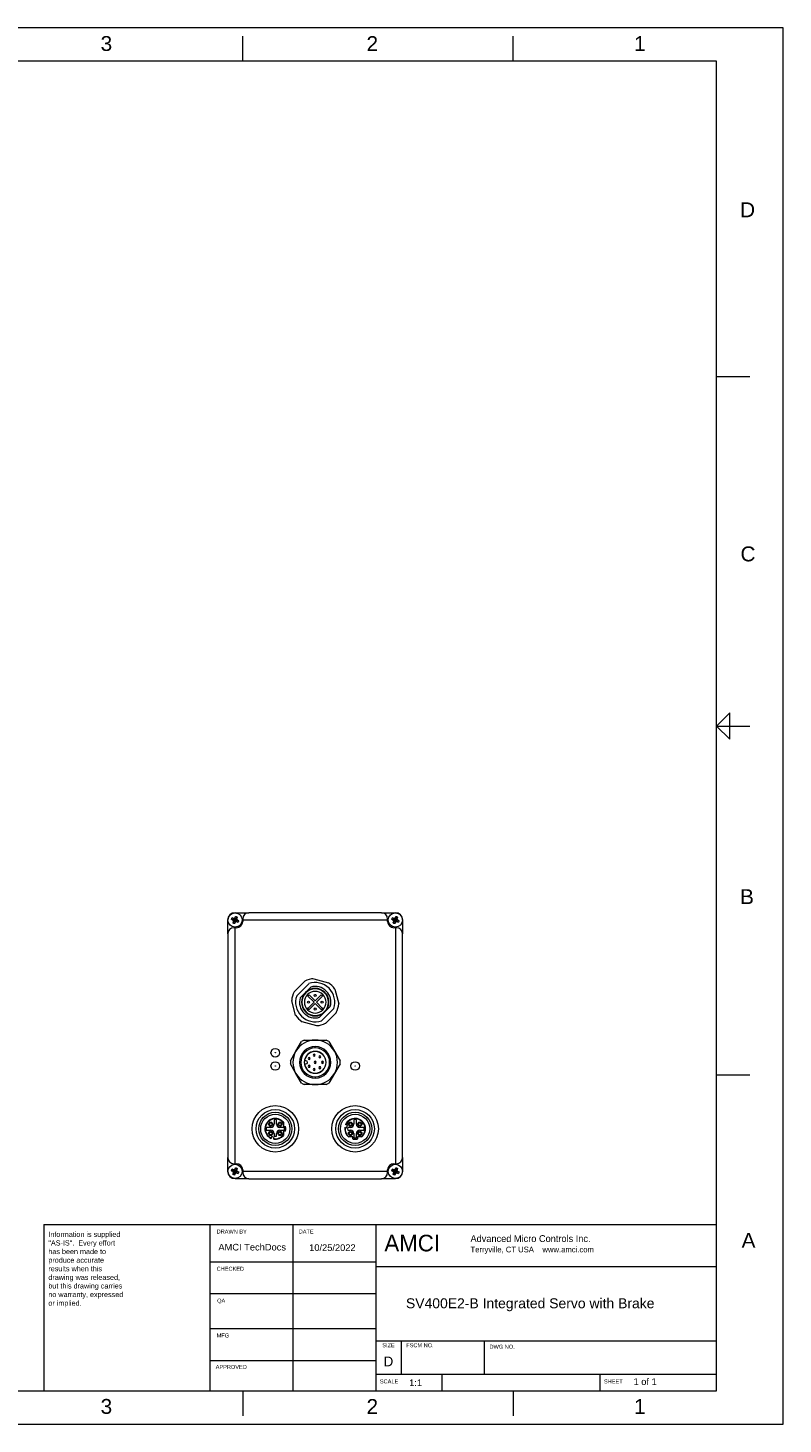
# Model space of a CAD drawing. Header units: inches. Extents: x 0 to 32.5, y 0 to 21.
# Tile 4 of 4: x 21.1 to 32.5, y 0 to 21. Entities that reach past the tile are written whole.
import ezdxf

# ---------------------------------------------------------------- set-up
doc = ezdxf.new("R2010")
doc.units = ezdxf.units.IN
doc.header["$MEASUREMENT"] = 0
for name, color, linetype, lineweight in [('CONTINUOUS', 7, 'Continuous', 0), ('TANGENT EDGES', 7, 'Continuous', 0), ('VISIBLE', 7, 'Continuous', 0)]:
    doc.layers.add(name, color=color, linetype=linetype, lineweight=lineweight)

# ---------------------------------------------------------------- blocks, each defined once
blk = doc.blocks.new('BLOCK0')
at = {"layer": 'CONTINUOUS'}
for p, q in [((32.5, 21), (0, 21)), ((32.5, 0), (32.5, 21)), ((24.375, 20.5), (24.375, 20.875)), ((28.438, 20.5), (28.438, 20.875)), ((32.5, 20.5), (32.5, 20.875)), ((31.5, 20.5), (1, 20.5)), ((31.5, 0.5), (31.5, 20.5)), ((32, 15.75), (31.5, 15.75)), ((31.5, 10.5), (32, 10.5)), ((32, 5.25), (31.5, 5.25)), ((21.379, 3), (21.379, 0.5)), ((21.379, 3), (31.5, 3)), ((23.88, 0.5), (23.88, 3)), ((25.127, 3), (25.127, 0.5)), ((26.38, 0.5), (26.38, 3)), ((31.5, 3), (31.5, 3)), ((23.88, 2.442), (26.38, 2.442)), ((26.38, 2.37), (31.5, 2.37)), ((23.88, 1.962), (26.38, 1.962)), ((23.88, 1.438), (26.38, 1.438)), ((26.38, 1.25), (31.5, 1.25)), ((26.76, 0.75), (26.76, 1.25)), ((28.01, 0.75), (28.01, 1.25)), ((23.88, 0.955), (26.38, 0.955)), ((26.38, 0.75), (31.5, 0.75)), ((27.37, 0.5), (27.37, 0.75)), ((29.75, 0.5), (29.75, 0.75)), ((1, 0.5), (31.5, 0.5)), ((24.375, 0.5), (24.375, 0.125)), ((28.438, 0.5), (28.438, 0.125)), ((32.5, 0.125), (32.5, 0.5)), ((0, 0), (32.5, 0))]:
    blk.add_line(p, q, dxfattribs=at)
blk.add_lwpolyline([(31.7, 10.3), (31.7, 10.7), (31.5, 10.5), (31.5, 10.5), (31.7, 10.3)], dxfattribs=at)
at = {"attachment_point": 1}
for s, insert, char_height, width in [('{\\fArial|b0|i0|c0|p0;AMCI TechDocs}', (24.006, 2.711), 0.1, 1.10281), ('{\\fArial|b0|i0|c0|p0;10/25/2022}', (25.371, 2.704), 0.1, 1.12661), ('{\\fArial|b0|i0|c0|p0;SV400E2-B Integrated Servo with Brake}', (26.827, 1.892), 0.15, 4.41917), ('{\\fArial|b0|i0|c0|p0;1:1}', (26.875, 0.671), 0.1, 0.46334), ('{\\fArial|b0|i0|c0|p0;1 of 1}', (30.25, 0.688), 0.1, 0.45496)]:
    blk.add_mtext(s, dxfattribs=dict(at, insert=insert, char_height=char_height, width=width))
at = {"layer": 'CONTINUOUS', "attachment_point": 4}
for s, insert, char_height in [('{\\fArial|b0|i0|c0|p0;\\C7;3}{\\fArial|b0|i0|c0|p0;\\C7;}', (22.234, 20.764), 0.22404), ('{\\fArial|b0|i0|c0|p0;\\C7;2}{\\fArial|b0|i0|c0|p0;\\C7;}', (26.234, 20.764), 0.22404), ('{\\fArial|b0|i0|c0|p0;\\C7;1}{\\fArial|b0|i0|c0|p0;\\C7;}', (30.257, 20.764), 0.22404), ('{\\fArial|b0|i0|c0|p0;\\C7;D}{\\fArial|b0|i0|c0|p0;\\C7;}', (31.853, 18.264), 0.22404), ('{\\fArial|b0|i0|c0|p0;\\C7;C}{\\fArial|b0|i0|c0|p0;\\C7;}', (31.859, 13.087), 0.22404), ('{\\fArial|b0|i0|c0|p0;\\C7;B}{\\fArial|b0|i0|c0|p0;\\C7;}', (31.853, 7.933), 0.22404), ('{\\fArial|b0|i0|c0|p0;\\C7;Information is supplied }{\\fArial|b0|i0|c0|p0;\\C7;\\P"AS-IS".  Every effort }{\\fArial|b0|i0|c0|p0;\\C7;\\Phas been made to }{\\fArial|b0|i0|c0|p0;\\C7;\\Pproduce accurate }{\\fArial|b0|i0|c0|p0;\\C7;\\Presults when this}{\\fArial|b0|i0|c0|p0;\\C7;\\Pdrawing was released, }{\\fArial|b0|i0|c0|p0;\\C7;\\Pbut this drawing carries }{\\fArial|b0|i0|c0|p0;\\C7;\\Pno warranty, expressed}{\\fArial|b0|i0|c0|p0;\\C7;\\Por implied.}{\\fArial|b0|i0|c0|p0;\\C7;\\P}{\\fArial|b0|i0|c0|p0;\\C7;\\H1.166667x;\\P}{\\fMS Shell Dlg|b0|i0|c0|p0;\\C7;}', (21.448, 2.254), 0.07755), ('{\\fArial|b0|i0|c0|p0;\\C7;DRAWN BY}{\\fArial|b0|i0|c0|p0;\\C7;}', (23.979, 2.896), 0.06032), ('{\\fArial|b0|i0|c0|p0;\\C7;DATE}{\\fArial|b0|i0|c0|p0;\\C7;}', (25.214, 2.896), 0.06032), ('{\\fZurich BlkEx BT|b0|i0|c0|p0;\\C7;Advanced Micro Controls Inc.}{\\fZurich BlkEx BT|b0|i0|c0|p0;\\C7;\\P}{\\fZurich BlkEx BT|b0|i0|c0|p0;\\C7;\\H0.8333333x;Terryville, CT USA    www.amci.com}{\\fMS Shell Dlg|b0|i0|c0|p0;\\C7;\\H0.75x;\\P}{\\fMS Shell Dlg|b0|i0|c0|p0;\\C7;\\H0.75x;}', (27.798, 2.699), 0.103405), ('{\\fArial|b0|i0|c0|p0;\\C7;A}{\\fArial|b0|i0|c0|p0;\\C7;}', (31.876, 2.764), 0.22404), ('{\\fArial|b0|i0|c0|p0;\\C7;}', (23.979, 2.7), 0.07755), ('{\\fArial|b0|i0|c0|p0;\\C7;}', (25.214, 2.697), 0.07755), ('{\\fArial|b0|i0|c0|p0;\\C7;CHECKED}{\\fArial|b0|i0|c0|p0;\\C7;}', (23.98, 2.336), 0.06032), ('{\\fArial|b0|i0|c0|p0;\\C7;QA}{\\fArial|b0|i0|c0|p0;\\C7;}', (23.987, 1.848), 0.06032), ('{\\fArial|b0|i0|c0|p0;\\C7;MFG}{\\fArial|b0|i0|c0|p0;\\C7;}', (23.98, 1.332), 0.06032), ('{\\fArial|b0|i0|c0|p0;\\C7;SIZE}{\\fArial|b0|i0|c0|p0;\\C7;}', (26.471, 1.185), 0.06032), ('{\\fArial|b0|i0|c0|p0;\\C7;FSCM NO.}{\\fArial|b0|i0|c0|p0;\\C7;}', (26.832, 1.185), 0.06032), ('{\\fArial|b0|i0|c0|p0;\\C7;APPROVED}{\\fArial|b0|i0|c0|p0;\\C7;}', (23.965, 0.859), 0.06032), ('{\\fArial|b0|i0|c0|p0;\\C7;D}{\\fArial|b0|i0|c0|p0;\\C7;}', (26.489, 0.942), 0.14649), ('{\\fArial|b0|i0|c0|p0;\\C7;}', (28.6, 0.963), 0.07755), ('{\\fArial|b0|i0|c0|p0;\\C7;SCALE}{\\fArial|b0|i0|c0|p0;\\C7;}', (26.435, 0.642), 0.06032), ('{\\fArial|b0|i0|c0|p0;\\C7;SHEET}{\\fArial|b0|i0|c0|p0;\\C7;}', (29.806, 0.642), 0.06032), ('{\\fArial|b0|i0|c0|p0;\\C7;3}{\\fArial|b0|i0|c0|p0;\\C7;}', (22.234, 0.264), 0.22404), ('{\\fArial|b0|i0|c0|p0;\\C7;2}{\\fArial|b0|i0|c0|p0;\\C7;}', (26.234, 0.264), 0.22404), ('{\\fArial|b0|i0|c0|p0;\\C7;1}{\\fArial|b0|i0|c0|p0;\\C7;}', (30.257, 0.264), 0.22404)]:
    blk.add_mtext(s, dxfattribs=dict(at, insert=insert, char_height=char_height))
for s, insert, char_height, width in [('{\\fZurich BlkEx BT|b0|i0|c0|p0;{\\C7;AMCI}}', (26.503, 2.721), 0.25, 0.1), ('{\\fArial|b0|i0|c0|p0;{\\C7;DWG NO.}}', (28.084, 1.163), 0.06032, 0.88552)]:
    blk.add_mtext(s, dxfattribs=dict(at, insert=insert, char_height=char_height, width=width))

msp = doc.modelspace()

# ---------------------------------------------------------------- linework, layer by layer
at = {"layer": 'TANGENT EDGES'}
for p, q in [((24.372, 7.582), (26.552, 7.582)), ((24.257, 3.916), (24.257, 7.466)), ((26.668, 7.466), (26.668, 3.916)), ((25.462, 5.658), (25.462, 5.677)), ((25.372, 5.516), (25.372, 5.504)), ((25.372, 5.496), (25.372, 5.484)), ((25.447, 5.564), (25.447, 5.552)), ((25.447, 5.544), (25.447, 5.533)), ((25.533, 5.539), (25.533, 5.527)), ((25.533, 5.519), (25.533, 5.507)), ((25.372, 5.398), (25.372, 5.386)), ((25.372, 5.378), (25.372, 5.366)), ((25.447, 5.35), (25.447, 5.338)), ((25.447, 5.33), (25.447, 5.318)), ((25.462, 5.457), (25.462, 5.445)), ((25.462, 5.437), (25.462, 5.425)), ((25.533, 5.375), (25.533, 5.363)), ((25.533, 5.356), (25.533, 5.344)), ((25.571, 5.457), (25.571, 5.445)), ((25.571, 5.437), (25.571, 5.425)), ((25.462, 5.225), (25.462, 5.205)), ((26.552, 3.801), (24.372, 3.801))]:
    msp.add_line(p, q, dxfattribs=at)
for centre in [(24.862, 5.586), (24.862, 5.386), (26.062, 5.386)]:
    msp.add_circle(centre, 0.00175, dxfattribs=at)
for centre, radius, start, end in [((25.372, 5.5), 0.00394, 90, 270), ((25.372, 5.5), 0.00394, 270, 90), ((25.447, 5.548), 0.00394, 90, 270), ((25.447, 5.548), 0.00394, 270, 90), ((25.533, 5.523), 0.00394, 90, 270), ((25.533, 5.523), 0.00394, 270, 90), ((25.372, 5.382), 0.00394, 90, 270), ((25.372, 5.382), 0.00394, 270, 90), ((25.447, 5.334), 0.00394, 90, 270), ((25.447, 5.334), 0.00394, 270, 90), ((25.462, 5.441), 0.00394, 90, 270), ((25.462, 5.441), 0.00394, 270, 90), ((25.533, 5.36), 0.00394, 90, 270), ((25.533, 5.36), 0.00394, 270, 90), ((25.571, 5.441), 0.00394, 90, 270), ((25.571, 5.441), 0.00394, 270, 90), ((24.862, 4.441), 0.15, 35.3345, 245.5587), ((24.862, 4.441), 0.15, 346.6874, 13.3126), ((26.062, 4.441), 0.15, 171.4413, 234.6655), ((26.062, 4.441), 0.15, 305.3345, 155.5587), ((24.862, 4.441), 0.15, 261.4413, 324.6655), ((26.062, 4.441), 0.15, 256.6874, 283.3126)]:
    msp.add_arc(centre, radius, start, end, dxfattribs=at)
at = {"layer": 'VISIBLE'}
for p, q in [((24.147, 7.372), (24.147, 7.582)), ((24.244, 7.582), (24.202, 7.59)), ((24.248, 7.591), (24.212, 7.615)), ((24.248, 7.573), (24.223, 7.537)), ((24.25, 7.579), (24.227, 7.578)), ((24.25, 7.579), (24.234, 7.563)), ((24.254, 7.589), (24.238, 7.605)), ((24.248, 7.591), (24.244, 7.582)), ((24.244, 7.582), (24.25, 7.579)), ((24.254, 7.589), (24.248, 7.591)), ((24.25, 7.579), (24.248, 7.573)), ((24.248, 7.573), (24.257, 7.569)), ((24.257, 7.569), (24.249, 7.527)), ((24.25, 7.579), (24.25, 7.579)), ((24.254, 7.589), (24.253, 7.611)), ((24.257, 7.595), (24.254, 7.589)), ((24.254, 7.589), (24.254, 7.589)), ((24.257, 7.691), (24.466, 7.691)), ((24.257, 7.595), (24.265, 7.637)), ((24.266, 7.591), (24.257, 7.595)), ((24.257, 7.569), (24.259, 7.575)), ((24.259, 7.575), (24.26, 7.552)), ((24.259, 7.575), (24.26, 7.575)), ((24.26, 7.575), (24.275, 7.559)), ((24.26, 7.575), (24.266, 7.573)), ((24.264, 7.585), (24.28, 7.6)), ((24.264, 7.585), (24.266, 7.591)), ((24.264, 7.584), (24.264, 7.585)), ((24.264, 7.584), (24.286, 7.585)), ((24.27, 7.582), (24.264, 7.584)), ((24.266, 7.591), (24.29, 7.626)), ((24.266, 7.573), (24.27, 7.582)), ((24.266, 7.573), (24.301, 7.548)), ((24.27, 7.582), (24.312, 7.574)), ((24.372, 7.597), (24.372, 7.582)), ((24.372, 7.582), (24.372, 7.56)), ((26.458, 7.691), (24.466, 7.691)), ((26.458, 7.691), (26.668, 7.691)), ((26.552, 7.582), (26.552, 7.597)), ((26.552, 7.56), (26.552, 7.582)), ((26.655, 7.582), (26.613, 7.59)), ((26.659, 7.591), (26.623, 7.615)), ((26.659, 7.573), (26.635, 7.537)), ((26.661, 7.579), (26.639, 7.578)), ((26.661, 7.579), (26.645, 7.563)), ((26.665, 7.589), (26.65, 7.605)), ((26.659, 7.591), (26.655, 7.582)), ((26.655, 7.582), (26.661, 7.579)), ((26.665, 7.589), (26.659, 7.591)), ((26.661, 7.579), (26.659, 7.573)), ((26.659, 7.573), (26.668, 7.569)), ((26.668, 7.569), (26.66, 7.527)), ((26.661, 7.579), (26.661, 7.579)), ((26.665, 7.589), (26.665, 7.611)), ((26.668, 7.595), (26.665, 7.589)), ((26.665, 7.589), (26.665, 7.589)), ((26.668, 7.595), (26.676, 7.637)), ((26.677, 7.591), (26.668, 7.595)), ((26.668, 7.569), (26.671, 7.575)), ((26.671, 7.575), (26.677, 7.573)), ((26.671, 7.575), (26.671, 7.575)), ((26.671, 7.575), (26.686, 7.559)), ((26.671, 7.575), (26.671, 7.552)), ((26.675, 7.585), (26.691, 7.6)), ((26.675, 7.585), (26.677, 7.591)), ((26.675, 7.584), (26.698, 7.585)), ((26.675, 7.584), (26.675, 7.585)), ((26.681, 7.582), (26.675, 7.584)), ((26.677, 7.591), (26.701, 7.626)), ((26.677, 7.573), (26.681, 7.582)), ((26.677, 7.573), (26.713, 7.548)), ((26.681, 7.582), (26.723, 7.574)), ((26.777, 7.582), (26.777, 7.372)), ((24.147, 7.372), (24.147, 4.01)), ((24.257, 7.466), (24.241, 7.466)), ((24.278, 7.466), (24.257, 7.466)), ((26.668, 7.466), (26.646, 7.466)), ((26.683, 7.466), (26.668, 7.466)), ((26.777, 4.01), (26.777, 7.372)), ((25.144, 6.502), (25.307, 6.664)), ((25.366, 6.624), (25.184, 6.442)), ((25.397, 6.573), (25.316, 6.492)), ((25.439, 6.699), (25.661, 6.639)), ((25.757, 6.543), (25.816, 6.321)), ((25.168, 6.148), (25.109, 6.37)), ((25.316, 6.492), (25.235, 6.411)), ((25.353, 6.437), (25.372, 6.456)), ((25.444, 6.346), (25.353, 6.437)), ((25.361, 6.263), (25.444, 6.346)), ((25.372, 6.456), (25.462, 6.366)), ((25.462, 6.325), (25.372, 6.235)), ((25.462, 6.366), (25.552, 6.456)), ((25.552, 6.235), (25.462, 6.325)), ((25.572, 6.437), (25.481, 6.346)), ((25.481, 6.346), (25.564, 6.263)), ((25.552, 6.456), (25.572, 6.437)), ((25.353, 6.263), (25.361, 6.263)), ((25.353, 6.235), (25.353, 6.263)), ((25.372, 6.235), (25.353, 6.235)), ((25.528, 6.118), (25.609, 6.199)), ((25.572, 6.235), (25.552, 6.235)), ((25.559, 6.067), (25.741, 6.249)), ((25.564, 6.263), (25.572, 6.263)), ((25.572, 6.263), (25.572, 6.235)), ((25.609, 6.199), (25.689, 6.28)), ((25.78, 6.189), (25.618, 6.027)), ((25.486, 5.992), (25.264, 6.052)), ((25.173, 5.609), (25.256, 5.753)), ((25.295, 5.776), (25.462, 5.776)), ((25.462, 5.776), (25.629, 5.776)), ((25.669, 5.753), (25.752, 5.609)), ((25.089, 5.464), (25.173, 5.609)), ((25.323, 5.465), (25.301, 5.465)), ((25.752, 5.609), (25.836, 5.464)), ((25.173, 5.274), (25.089, 5.419)), ((25.256, 5.129), (25.173, 5.274)), ((25.301, 5.418), (25.323, 5.418)), ((25.752, 5.274), (25.669, 5.129)), ((25.836, 5.419), (25.752, 5.274)), ((25.462, 5.107), (25.295, 5.107)), ((25.629, 5.107), (25.462, 5.107)), ((24.794, 4.461), (24.726, 4.461)), ((24.726, 4.422), (24.794, 4.422)), ((24.843, 4.578), (24.843, 4.51)), ((24.882, 4.51), (24.882, 4.578)), ((24.999, 4.461), (24.931, 4.461)), ((24.931, 4.422), (24.999, 4.422)), ((24.984, 4.541), (24.984, 4.528)), ((24.984, 4.528), (24.984, 4.476)), ((24.984, 4.476), (25.008, 4.476)), ((25.008, 4.476), (25.016, 4.476)), ((25.907, 4.466), (25.914, 4.463)), ((25.914, 4.463), (25.934, 4.458)), ((25.926, 4.503), (25.919, 4.505)), ((25.946, 4.497), (25.926, 4.503)), ((25.934, 4.458), (25.946, 4.497)), ((25.994, 4.461), (25.952, 4.461)), ((25.952, 4.422), (25.994, 4.422)), ((26.043, 4.578), (26.043, 4.51)), ((26.082, 4.51), (26.082, 4.578)), ((26.199, 4.461), (26.131, 4.461)), ((26.131, 4.422), (26.199, 4.422)), ((24.801, 4.305), (24.798, 4.297)), ((24.806, 4.324), (24.801, 4.305)), ((24.846, 4.313), (24.806, 4.324)), ((24.838, 4.286), (24.84, 4.293)), ((24.84, 4.293), (24.846, 4.313)), ((24.843, 4.372), (24.843, 4.331)), ((24.882, 4.331), (24.882, 4.372)), ((24.984, 4.407), (24.984, 4.355)), ((25.008, 4.407), (24.984, 4.407)), ((24.984, 4.355), (24.984, 4.343)), ((24.984, 4.343), (24.984, 4.342)), ((25.016, 4.407), (25.008, 4.407)), ((25.964, 4.319), (25.963, 4.319)), ((25.976, 4.319), (25.964, 4.319)), ((26.028, 4.319), (25.976, 4.319)), ((26.028, 4.296), (26.028, 4.319)), ((26.028, 4.288), (26.028, 4.296)), ((26.043, 4.372), (26.043, 4.305)), ((26.082, 4.305), (26.082, 4.372)), ((26.149, 4.319), (26.097, 4.319)), ((26.097, 4.319), (26.097, 4.296)), ((26.097, 4.296), (26.097, 4.288)), ((26.162, 4.319), (26.149, 4.319)), ((24.147, 3.801), (24.147, 4.01)), ((26.777, 4.01), (26.777, 3.801)), ((24.244, 3.8), (24.202, 3.809)), ((24.248, 3.81), (24.212, 3.834)), ((24.248, 3.792), (24.223, 3.756)), ((24.25, 3.798), (24.227, 3.797)), ((24.25, 3.797), (24.234, 3.782)), ((24.254, 3.807), (24.238, 3.824)), ((24.241, 3.916), (24.257, 3.916)), ((24.248, 3.81), (24.244, 3.8)), ((24.244, 3.8), (24.25, 3.798)), ((24.254, 3.807), (24.248, 3.81)), ((24.25, 3.797), (24.248, 3.792)), ((24.248, 3.792), (24.257, 3.788)), ((24.257, 3.788), (24.249, 3.745)), ((24.25, 3.798), (24.25, 3.797)), ((24.254, 3.808), (24.253, 3.83)), ((24.257, 3.813), (24.254, 3.808)), ((24.254, 3.808), (24.254, 3.807)), ((24.257, 3.916), (24.278, 3.916)), ((24.257, 3.813), (24.265, 3.856)), ((24.266, 3.81), (24.257, 3.813)), ((24.257, 3.788), (24.259, 3.794)), ((24.259, 3.794), (24.26, 3.794)), ((24.259, 3.794), (24.26, 3.771)), ((24.26, 3.794), (24.266, 3.791)), ((24.26, 3.794), (24.275, 3.777)), ((24.264, 3.804), (24.28, 3.819)), ((24.264, 3.804), (24.266, 3.81)), ((24.264, 3.803), (24.264, 3.804)), ((24.264, 3.803), (24.286, 3.804)), ((24.27, 3.801), (24.264, 3.803)), ((24.266, 3.81), (24.29, 3.845)), ((24.266, 3.791), (24.27, 3.801)), ((24.266, 3.791), (24.301, 3.767)), ((24.27, 3.801), (24.312, 3.793)), ((24.372, 3.822), (24.372, 3.801)), ((24.372, 3.801), (24.372, 3.785)), ((26.552, 3.801), (26.552, 3.822)), ((26.552, 3.785), (26.552, 3.801)), ((26.655, 3.8), (26.613, 3.809)), ((26.659, 3.81), (26.623, 3.834)), ((26.659, 3.792), (26.635, 3.756)), ((26.661, 3.798), (26.639, 3.797)), ((26.661, 3.797), (26.645, 3.782)), ((26.646, 3.916), (26.668, 3.916)), ((26.665, 3.807), (26.65, 3.824)), ((26.659, 3.81), (26.655, 3.8)), ((26.655, 3.8), (26.661, 3.798)), ((26.665, 3.807), (26.659, 3.81)), ((26.661, 3.797), (26.659, 3.792)), ((26.659, 3.792), (26.668, 3.788)), ((26.668, 3.788), (26.66, 3.745)), ((26.661, 3.798), (26.661, 3.797)), ((26.665, 3.808), (26.665, 3.83)), ((26.668, 3.813), (26.665, 3.808)), ((26.665, 3.808), (26.665, 3.807)), ((26.668, 3.916), (26.683, 3.916)), ((26.668, 3.813), (26.676, 3.856)), ((26.677, 3.81), (26.668, 3.813)), ((26.668, 3.788), (26.671, 3.794)), ((26.671, 3.794), (26.671, 3.794)), ((26.671, 3.794), (26.671, 3.771)), ((26.671, 3.794), (26.686, 3.777)), ((26.671, 3.794), (26.677, 3.791)), ((26.675, 3.804), (26.691, 3.819)), ((26.675, 3.804), (26.677, 3.81)), ((26.675, 3.803), (26.698, 3.804)), ((26.675, 3.803), (26.675, 3.804)), ((26.681, 3.801), (26.675, 3.803)), ((26.677, 3.81), (26.701, 3.845)), ((26.677, 3.791), (26.681, 3.801)), ((26.677, 3.791), (26.713, 3.767)), ((26.681, 3.801), (26.723, 3.793)), ((24.466, 3.691), (24.257, 3.691)), ((24.466, 3.691), (26.458, 3.691)), ((26.668, 3.691), (26.458, 3.691))]:
    msp.add_line(p, q, dxfattribs=at)
for centre, radius in [((24.257, 7.582), 0.107), ((26.668, 7.582), 0.107), ((25.36, 6.346), 0.0157), ((25.462, 6.448), 0.0157), ((25.565, 6.346), 0.0157), ((25.462, 6.243), 0.0157), ((24.862, 5.586), 0.065), ((24.862, 5.386), 0.065), ((26.062, 5.386), 0.065), ((24.862, 4.441), 0.35), ((24.862, 4.441), 0.29), ((24.862, 4.441), 0.25), ((24.862, 4.441), 0.22), ((26.062, 4.441), 0.35), ((26.062, 4.441), 0.29), ((26.062, 4.441), 0.25), ((26.062, 4.441), 0.22), ((24.793, 4.511), 0.0315), ((24.793, 4.511), 0.0217), ((24.932, 4.511), 0.0315), ((24.932, 4.511), 0.0217), ((25.993, 4.511), 0.0315), ((25.993, 4.511), 0.0217), ((26.132, 4.511), 0.0315), ((26.132, 4.511), 0.0217), ((24.793, 4.372), 0.0315), ((24.793, 4.372), 0.0217), ((24.932, 4.372), 0.0315), ((24.932, 4.372), 0.0217), ((25.993, 4.372), 0.0315), ((25.993, 4.372), 0.0217), ((26.132, 4.372), 0.0315), ((26.132, 4.372), 0.0217), ((24.257, 3.801), 0.107), ((26.668, 3.801), 0.107)]:
    msp.add_circle(centre, radius, dxfattribs=at)
for centre, radius, start, end in [((24.257, 7.582), 0.109, 90, 180), ((24.278, 7.56), 0.094, 270, 0), ((24.466, 7.597), 0.094, 90, 180), ((26.458, 7.597), 0.094, 0, 90), ((26.646, 7.56), 0.094, 180, 270), ((26.668, 7.582), 0.109, 0, 90), ((24.241, 7.372), 0.094, 90, 180), ((26.683, 7.372), 0.094, 0, 90), ((25.462, 6.346), 0.207, 45, 225), ((25.462, 6.346), 0.201, 45, 225), ((25.462, 6.346), 0.354, 93.8483, 115.9764), ((25.462, 6.346), 0.295, 45, 109.1581), ((25.462, 6.346), 0.236, 45, 106.045), ((25.462, 6.346), 0.236, 343.955, 45), ((25.462, 6.346), 0.354, 33.8483, 55.9764), ((25.462, 6.346), 0.295, 340.8419, 45), ((25.462, 6.346), 0.354, 153.8483, 175.9764), ((25.462, 6.346), 0.295, 160.8419, 225), ((25.462, 6.346), 0.236, 163.955, 225), ((25.462, 6.346), 0.163, 45, 225), ((25.462, 6.346), 0.207, 225, 45), ((25.462, 6.346), 0.201, 225, 45), ((25.462, 6.346), 0.163, 225, 45), ((25.462, 6.346), 0.354, 333.8483, 355.9764), ((25.462, 6.346), 0.354, 213.8483, 235.9764), ((25.462, 6.346), 0.295, 225, 289.1581), ((25.462, 6.346), 0.236, 225, 286.045), ((25.462, 6.346), 0.354, 273.8483, 295.9764), ((25.462, 5.441), 0.335, 90, 150), ((25.462, 5.441), 0.236, 90, 270), ((25.462, 5.441), 0.374, 116.5254, 123.4746), ((25.462, 5.441), 0.335, 30, 90), ((25.462, 5.441), 0.236, 270, 90), ((25.462, 5.441), 0.374, 56.5254, 63.4746), ((25.462, 5.441), 0.374, 176.5254, 183.4746), ((25.462, 5.441), 0.335, 150, 210), ((25.462, 5.441), 0.217, 90, 270), ((25.462, 5.441), 0.164, 90, 270), ((25.462, 5.441), 0.163, 90, 171.6871), ((25.323, 5.441), 0.0236, 270, 90), ((25.372, 5.5), 0.0157, 90, 270), ((25.372, 5.5), 0.0157, 270, 90), ((25.447, 5.548), 0.0157, 90, 270), ((25.447, 5.548), 0.0157, 270, 90), ((25.462, 5.441), 0.217, 270, 90), ((25.462, 5.441), 0.164, 270, 90), ((25.462, 5.441), 0.163, 270, 90), ((25.533, 5.523), 0.0157, 90, 270), ((25.533, 5.523), 0.0157, 270, 90), ((25.462, 5.441), 0.335, 330, 30), ((25.462, 5.441), 0.374, 356.5254, 3.4746), ((25.462, 5.441), 0.335, 210, 270), ((25.462, 5.441), 0.163, 188.3129, 270), ((25.372, 5.382), 0.0157, 90, 270), ((25.372, 5.382), 0.0157, 270, 90), ((25.447, 5.334), 0.0157, 90, 270), ((25.462, 5.441), 0.0157, 90, 270), ((25.447, 5.334), 0.0157, 270, 90), ((25.462, 5.441), 0.0157, 270, 90), ((25.462, 5.441), 0.335, 270, 330), ((25.533, 5.36), 0.0157, 90, 270), ((25.533, 5.36), 0.0157, 270, 90), ((25.571, 5.441), 0.0157, 90, 270), ((25.571, 5.441), 0.0157, 270, 90), ((25.462, 5.441), 0.374, 236.5254, 243.4746), ((25.462, 5.441), 0.374, 296.5254, 303.4746), ((24.862, 4.441), 0.157, 39.195, 245.9582), ((24.862, 4.441), 0.138, 171.7868, 188.2132), ((24.794, 4.51), 0.0492, 270, 0), ((24.794, 4.372), 0.0492, 0, 90), ((24.862, 4.441), 0.138, 81.7868, 98.2132), ((24.931, 4.51), 0.0492, 180, 270), ((24.931, 4.372), 0.0492, 90, 180), ((24.862, 4.441), 0.138, 351.7868, 8.2132), ((24.862, 4.441), 0.157, 347.3644, 12.6356), ((26.062, 4.441), 0.157, 171.0418, 230.805), ((26.062, 4.441), 0.157, 309.195, 155.9582), ((26.062, 4.441), 0.112, 169.8958, 190.1042), ((25.994, 4.51), 0.0492, 270, 0), ((25.994, 4.372), 0.0492, 0, 90), ((26.062, 4.441), 0.138, 81.7868, 98.2132), ((26.131, 4.51), 0.0492, 180, 270), ((26.131, 4.372), 0.0492, 90, 180), ((26.062, 4.441), 0.138, 351.7868, 8.2132), ((24.862, 4.441), 0.157, 261.0418, 320.805), ((24.862, 4.441), 0.112, 259.8958, 280.1042), ((26.062, 4.441), 0.157, 257.3644, 282.6356), ((26.062, 4.441), 0.138, 261.7868, 278.2132), ((24.241, 4.01), 0.094, 180, 270), ((26.683, 4.01), 0.094, 270, 0), ((24.257, 3.801), 0.109, 180, 270), ((24.278, 3.822), 0.094, 0, 90), ((24.466, 3.785), 0.094, 180, 270), ((26.458, 3.785), 0.094, 270, 0), ((26.646, 3.822), 0.094, 90, 180), ((26.668, 3.801), 0.109, 270, 0)]:
    msp.add_arc(centre, radius, start, end, dxfattribs=at)
for points, knots in [([(24.202, 7.59), (24.203, 7.594), (24.205, 7.598), (24.208, 7.607), (24.21, 7.611), (24.212, 7.615)], [0, 0, 0, 0, 0.03491193, 0.03491193, 0.06984553, 0.06984553, 0.06984553, 0.06984553]), ([(24.227, 7.578), (24.223, 7.58), (24.218, 7.582), (24.21, 7.586), (24.206, 7.588), (24.202, 7.59)], [0, 0, 0, 0, 0.03769119, 0.03769119, 0.07259017, 0.07259017, 0.07259017, 0.07259017]), ([(24.212, 7.615), (24.216, 7.614), (24.22, 7.612), (24.229, 7.609), (24.234, 7.607), (24.238, 7.605)], [0, 0, 0, 0, 0.03447207, 0.03447207, 0.07259019, 0.07259019, 0.07259019, 0.07259019]), ([(24.223, 7.537), (24.225, 7.541), (24.227, 7.545), (24.23, 7.554), (24.232, 7.559), (24.234, 7.563)], [0, 0, 0, 0, 0.03447207, 0.03447207, 0.07259019, 0.07259019, 0.07259019, 0.07259019]), ([(24.234, 7.563), (24.232, 7.566), (24.231, 7.568), (24.229, 7.573), (24.228, 7.576), (24.227, 7.578)], [0, 0, 0, 0, 0.02060525, 0.02060525, 0.0412124, 0.0412124, 0.0412124, 0.0412124]), ([(24.238, 7.605), (24.241, 7.606), (24.243, 7.607), (24.248, 7.609), (24.251, 7.61), (24.253, 7.611)], [0, 0, 0, 0, 0.02060525, 0.02060525, 0.0412124, 0.0412124, 0.0412124, 0.0412124]), ([(24.253, 7.611), (24.255, 7.616), (24.257, 7.62), (24.261, 7.629), (24.263, 7.633), (24.265, 7.637)], [0, 0, 0, 0, 0.03769119, 0.03769119, 0.07259017, 0.07259017, 0.07259017, 0.07259017]), ([(24.265, 7.637), (24.269, 7.635), (24.273, 7.634), (24.282, 7.63), (24.286, 7.628), (24.29, 7.626)], [0, 0, 0, 0, 0.03491193, 0.03491193, 0.06984553, 0.06984553, 0.06984553, 0.06984553]), ([(24.29, 7.626), (24.289, 7.622), (24.287, 7.618), (24.284, 7.609), (24.282, 7.605), (24.28, 7.6)], [0, 0, 0, 0, 0.03447207, 0.03447207, 0.07259019, 0.07259019, 0.07259019, 0.07259019]), ([(24.28, 7.6), (24.281, 7.598), (24.282, 7.595), (24.284, 7.59), (24.285, 7.588), (24.286, 7.585)], [0, 0, 0, 0, 0.02060525, 0.02060525, 0.0412124, 0.0412124, 0.0412124, 0.0412124]), ([(24.286, 7.585), (24.291, 7.583), (24.295, 7.581), (24.304, 7.577), (24.308, 7.576), (24.312, 7.574)], [0, 0, 0, 0, 0.03769119, 0.03769119, 0.07259017, 0.07259017, 0.07259017, 0.07259017]), ([(24.312, 7.574), (24.31, 7.57), (24.309, 7.565), (24.305, 7.557), (24.303, 7.553), (24.301, 7.548)], [0, 0, 0, 0, 0.03491193, 0.03491193, 0.06984553, 0.06984553, 0.06984553, 0.06984553]), ([(26.613, 7.59), (26.614, 7.594), (26.616, 7.598), (26.62, 7.607), (26.621, 7.611), (26.623, 7.615)], [0, 0, 0, 0, 0.03491193, 0.03491193, 0.06984553, 0.06984553, 0.06984553, 0.06984553]), ([(26.639, 7.578), (26.634, 7.58), (26.63, 7.582), (26.621, 7.586), (26.617, 7.588), (26.613, 7.59)], [0, 0, 0, 0, 0.03769119, 0.03769119, 0.07259017, 0.07259017, 0.07259017, 0.07259017]), ([(26.623, 7.615), (26.627, 7.614), (26.632, 7.612), (26.64, 7.609), (26.645, 7.607), (26.65, 7.605)], [0, 0, 0, 0, 0.03447207, 0.03447207, 0.07259019, 0.07259019, 0.07259019, 0.07259019]), ([(26.635, 7.537), (26.636, 7.541), (26.638, 7.545), (26.641, 7.554), (26.643, 7.559), (26.645, 7.563)], [0, 0, 0, 0, 0.03447207, 0.03447207, 0.07259019, 0.07259019, 0.07259019, 0.07259019]), ([(26.645, 7.563), (26.644, 7.566), (26.643, 7.568), (26.641, 7.573), (26.64, 7.576), (26.639, 7.578)], [0, 0, 0, 0, 0.02060525, 0.02060525, 0.0412124, 0.0412124, 0.0412124, 0.0412124]), ([(26.65, 7.605), (26.652, 7.606), (26.655, 7.607), (26.66, 7.609), (26.662, 7.61), (26.665, 7.611)], [0, 0, 0, 0, 0.02060525, 0.02060525, 0.0412124, 0.0412124, 0.0412124, 0.0412124]), ([(26.665, 7.611), (26.667, 7.616), (26.669, 7.62), (26.672, 7.629), (26.674, 7.633), (26.676, 7.637)], [0, 0, 0, 0, 0.03769119, 0.03769119, 0.07259017, 0.07259017, 0.07259017, 0.07259017]), ([(26.676, 7.637), (26.68, 7.635), (26.685, 7.634), (26.693, 7.63), (26.697, 7.628), (26.701, 7.626)], [0, 0, 0, 0, 0.03491193, 0.03491193, 0.06984553, 0.06984553, 0.06984553, 0.06984553]), ([(26.701, 7.626), (26.7, 7.622), (26.698, 7.618), (26.695, 7.609), (26.693, 7.605), (26.691, 7.6)], [0, 0, 0, 0, 0.03447207, 0.03447207, 0.07259019, 0.07259019, 0.07259019, 0.07259019]), ([(26.691, 7.6), (26.692, 7.598), (26.693, 7.595), (26.696, 7.59), (26.697, 7.588), (26.698, 7.585)], [0, 0, 0, 0, 0.02060525, 0.02060525, 0.0412124, 0.0412124, 0.0412124, 0.0412124]), ([(26.698, 7.585), (26.702, 7.583), (26.707, 7.581), (26.715, 7.577), (26.719, 7.576), (26.723, 7.574)], [0, 0, 0, 0, 0.03769119, 0.03769119, 0.07259017, 0.07259017, 0.07259017, 0.07259017]), ([(26.723, 7.574), (26.722, 7.57), (26.72, 7.565), (26.716, 7.557), (26.715, 7.553), (26.713, 7.548)], [0, 0, 0, 0, 0.03491193, 0.03491193, 0.06984553, 0.06984553, 0.06984553, 0.06984553]), ([(24.249, 7.527), (24.245, 7.528), (24.24, 7.53), (24.232, 7.533), (24.228, 7.535), (24.223, 7.537)], [0, 0, 0, 0, 0.03491193, 0.03491193, 0.06984553, 0.06984553, 0.06984553, 0.06984553]), ([(24.26, 7.552), (24.258, 7.548), (24.256, 7.543), (24.253, 7.535), (24.251, 7.531), (24.249, 7.527)], [0, 0, 0, 0, 0.03769119, 0.03769119, 0.07259017, 0.07259017, 0.07259017, 0.07259017]), ([(24.275, 7.559), (24.273, 7.557), (24.27, 7.556), (24.265, 7.554), (24.263, 7.553), (24.26, 7.552)], [0, 0, 0, 0, 0.02060525, 0.02060525, 0.0412124, 0.0412124, 0.0412124, 0.0412124]), ([(24.301, 7.548), (24.297, 7.55), (24.293, 7.552), (24.284, 7.555), (24.28, 7.557), (24.275, 7.559)], [0, 0, 0, 0, 0.03447207, 0.03447207, 0.07259019, 0.07259019, 0.07259019, 0.07259019]), ([(26.66, 7.527), (26.656, 7.528), (26.651, 7.53), (26.643, 7.533), (26.639, 7.535), (26.635, 7.537)], [0, 0, 0, 0, 0.03491193, 0.03491193, 0.06984553, 0.06984553, 0.06984553, 0.06984553]), ([(26.671, 7.552), (26.67, 7.548), (26.668, 7.543), (26.664, 7.535), (26.662, 7.531), (26.66, 7.527)], [0, 0, 0, 0, 0.03769119, 0.03769119, 0.07259017, 0.07259017, 0.07259017, 0.07259017]), ([(26.686, 7.559), (26.684, 7.557), (26.681, 7.556), (26.676, 7.554), (26.674, 7.553), (26.671, 7.552)], [0, 0, 0, 0, 0.02060525, 0.02060525, 0.0412124, 0.0412124, 0.0412124, 0.0412124]), ([(26.713, 7.548), (26.709, 7.55), (26.704, 7.552), (26.696, 7.555), (26.691, 7.557), (26.686, 7.559)], [0, 0, 0, 0, 0.03447207, 0.03447207, 0.07259019, 0.07259019, 0.07259019, 0.07259019]), ([(24.202, 3.809), (24.203, 3.813), (24.205, 3.817), (24.208, 3.826), (24.21, 3.83), (24.212, 3.834)], [0, 0, 0, 0, 0.03491193, 0.03491193, 0.06984553, 0.06984553, 0.06984553, 0.06984553]), ([(24.227, 3.797), (24.223, 3.799), (24.218, 3.801), (24.21, 3.805), (24.206, 3.807), (24.202, 3.809)], [0, 0, 0, 0, 0.03769119, 0.03769119, 0.07259017, 0.07259017, 0.07259017, 0.07259017]), ([(24.212, 3.834), (24.216, 3.832), (24.22, 3.831), (24.229, 3.828), (24.234, 3.826), (24.238, 3.824)], [0, 0, 0, 0, 0.03447207, 0.03447207, 0.07259019, 0.07259019, 0.07259019, 0.07259019]), ([(24.223, 3.756), (24.225, 3.76), (24.227, 3.764), (24.23, 3.773), (24.232, 3.778), (24.234, 3.782)], [0, 0, 0, 0, 0.03447207, 0.03447207, 0.07259019, 0.07259019, 0.07259019, 0.07259019]), ([(24.234, 3.782), (24.232, 3.785), (24.231, 3.787), (24.229, 3.792), (24.228, 3.795), (24.227, 3.797)], [0, 0, 0, 0, 0.02060525, 0.02060525, 0.0412124, 0.0412124, 0.0412124, 0.0412124]), ([(24.238, 3.824), (24.241, 3.825), (24.243, 3.826), (24.248, 3.828), (24.251, 3.829), (24.253, 3.83)], [0, 0, 0, 0, 0.02060525, 0.02060525, 0.0412124, 0.0412124, 0.0412124, 0.0412124]), ([(24.253, 3.83), (24.255, 3.835), (24.257, 3.839), (24.261, 3.848), (24.263, 3.852), (24.265, 3.856)], [0, 0, 0, 0, 0.03769119, 0.03769119, 0.07259017, 0.07259017, 0.07259017, 0.07259017]), ([(24.265, 3.856), (24.269, 3.854), (24.273, 3.853), (24.282, 3.849), (24.286, 3.847), (24.29, 3.845)], [0, 0, 0, 0, 0.03491193, 0.03491193, 0.06984553, 0.06984553, 0.06984553, 0.06984553]), ([(24.29, 3.845), (24.289, 3.841), (24.287, 3.837), (24.284, 3.828), (24.282, 3.824), (24.28, 3.819)], [0, 0, 0, 0, 0.03447207, 0.03447207, 0.07259019, 0.07259019, 0.07259019, 0.07259019]), ([(24.28, 3.819), (24.281, 3.817), (24.282, 3.814), (24.284, 3.809), (24.285, 3.807), (24.286, 3.804)], [0, 0, 0, 0, 0.02060525, 0.02060525, 0.0412124, 0.0412124, 0.0412124, 0.0412124]), ([(24.286, 3.804), (24.291, 3.802), (24.295, 3.8), (24.304, 3.796), (24.308, 3.794), (24.312, 3.793)], [0, 0, 0, 0, 0.03769119, 0.03769119, 0.07259017, 0.07259017, 0.07259017, 0.07259017]), ([(24.312, 3.793), (24.31, 3.788), (24.309, 3.784), (24.305, 3.776), (24.303, 3.771), (24.301, 3.767)], [0, 0, 0, 0, 0.03491193, 0.03491193, 0.06984553, 0.06984553, 0.06984553, 0.06984553]), ([(26.613, 3.809), (26.614, 3.813), (26.616, 3.817), (26.62, 3.826), (26.621, 3.83), (26.623, 3.834)], [0, 0, 0, 0, 0.03491193, 0.03491193, 0.06984553, 0.06984553, 0.06984553, 0.06984553]), ([(26.639, 3.797), (26.634, 3.799), (26.63, 3.801), (26.621, 3.805), (26.617, 3.807), (26.613, 3.809)], [0, 0, 0, 0, 0.03769119, 0.03769119, 0.07259017, 0.07259017, 0.07259017, 0.07259017]), ([(26.623, 3.834), (26.627, 3.832), (26.632, 3.831), (26.64, 3.828), (26.645, 3.826), (26.65, 3.824)], [0, 0, 0, 0, 0.03447207, 0.03447207, 0.07259019, 0.07259019, 0.07259019, 0.07259019]), ([(26.635, 3.756), (26.636, 3.76), (26.638, 3.764), (26.641, 3.773), (26.643, 3.778), (26.645, 3.782)], [0, 0, 0, 0, 0.03447207, 0.03447207, 0.07259019, 0.07259019, 0.07259019, 0.07259019]), ([(26.645, 3.782), (26.644, 3.785), (26.643, 3.787), (26.641, 3.792), (26.64, 3.795), (26.639, 3.797)], [0, 0, 0, 0, 0.02060525, 0.02060525, 0.0412124, 0.0412124, 0.0412124, 0.0412124]), ([(26.65, 3.824), (26.652, 3.825), (26.655, 3.826), (26.66, 3.828), (26.662, 3.829), (26.665, 3.83)], [0, 0, 0, 0, 0.02060525, 0.02060525, 0.0412124, 0.0412124, 0.0412124, 0.0412124]), ([(26.665, 3.83), (26.667, 3.835), (26.669, 3.839), (26.672, 3.848), (26.674, 3.852), (26.676, 3.856)], [0, 0, 0, 0, 0.03769119, 0.03769119, 0.07259017, 0.07259017, 0.07259017, 0.07259017]), ([(26.676, 3.856), (26.68, 3.854), (26.685, 3.853), (26.693, 3.849), (26.697, 3.847), (26.701, 3.845)], [0, 0, 0, 0, 0.03491193, 0.03491193, 0.06984553, 0.06984553, 0.06984553, 0.06984553]), ([(26.701, 3.845), (26.7, 3.841), (26.698, 3.837), (26.695, 3.828), (26.693, 3.824), (26.691, 3.819)], [0, 0, 0, 0, 0.03447207, 0.03447207, 0.07259019, 0.07259019, 0.07259019, 0.07259019]), ([(26.691, 3.819), (26.692, 3.817), (26.693, 3.814), (26.696, 3.809), (26.697, 3.807), (26.698, 3.804)], [0, 0, 0, 0, 0.02060525, 0.02060525, 0.0412124, 0.0412124, 0.0412124, 0.0412124]), ([(26.698, 3.804), (26.702, 3.802), (26.707, 3.8), (26.715, 3.796), (26.719, 3.794), (26.723, 3.793)], [0, 0, 0, 0, 0.03769119, 0.03769119, 0.07259017, 0.07259017, 0.07259017, 0.07259017]), ([(26.723, 3.793), (26.722, 3.788), (26.72, 3.784), (26.716, 3.776), (26.715, 3.771), (26.713, 3.767)], [0, 0, 0, 0, 0.03491193, 0.03491193, 0.06984553, 0.06984553, 0.06984553, 0.06984553]), ([(24.249, 3.745), (24.245, 3.747), (24.24, 3.749), (24.232, 3.752), (24.228, 3.754), (24.223, 3.756)], [0, 0, 0, 0, 0.03491193, 0.03491193, 0.06984553, 0.06984553, 0.06984553, 0.06984553]), ([(24.26, 3.771), (24.258, 3.767), (24.256, 3.762), (24.253, 3.754), (24.251, 3.749), (24.249, 3.745)], [0, 0, 0, 0, 0.03769119, 0.03769119, 0.07259017, 0.07259017, 0.07259017, 0.07259017]), ([(24.275, 3.777), (24.273, 3.776), (24.27, 3.775), (24.265, 3.773), (24.263, 3.772), (24.26, 3.771)], [0, 0, 0, 0, 0.02060525, 0.02060525, 0.0412124, 0.0412124, 0.0412124, 0.0412124]), ([(24.301, 3.767), (24.297, 3.769), (24.293, 3.77), (24.284, 3.774), (24.28, 3.775), (24.275, 3.777)], [0, 0, 0, 0, 0.03447207, 0.03447207, 0.07259019, 0.07259019, 0.07259019, 0.07259019]), ([(26.66, 3.745), (26.656, 3.747), (26.651, 3.749), (26.643, 3.752), (26.639, 3.754), (26.635, 3.756)], [0, 0, 0, 0, 0.03491193, 0.03491193, 0.06984553, 0.06984553, 0.06984553, 0.06984553]), ([(26.671, 3.771), (26.67, 3.767), (26.668, 3.762), (26.664, 3.754), (26.662, 3.749), (26.66, 3.745)], [0, 0, 0, 0, 0.03769119, 0.03769119, 0.07259017, 0.07259017, 0.07259017, 0.07259017]), ([(26.686, 3.777), (26.684, 3.776), (26.681, 3.775), (26.676, 3.773), (26.674, 3.772), (26.671, 3.771)], [0, 0, 0, 0, 0.02060525, 0.02060525, 0.0412124, 0.0412124, 0.0412124, 0.0412124]), ([(26.713, 3.767), (26.709, 3.769), (26.704, 3.77), (26.696, 3.774), (26.691, 3.775), (26.686, 3.777)], [0, 0, 0, 0, 0.03447207, 0.03447207, 0.07259019, 0.07259019, 0.07259019, 0.07259019])]:
    msp.add_open_spline(points, degree=3, knots=knots, dxfattribs=at)

# ---------------------------------------------------------------- block references
at = {"layer": 'CONTINUOUS'}
msp.add_blockref('BLOCK0', (0, 0), dxfattribs=at)

doc.saveas('drawing.dxf')
